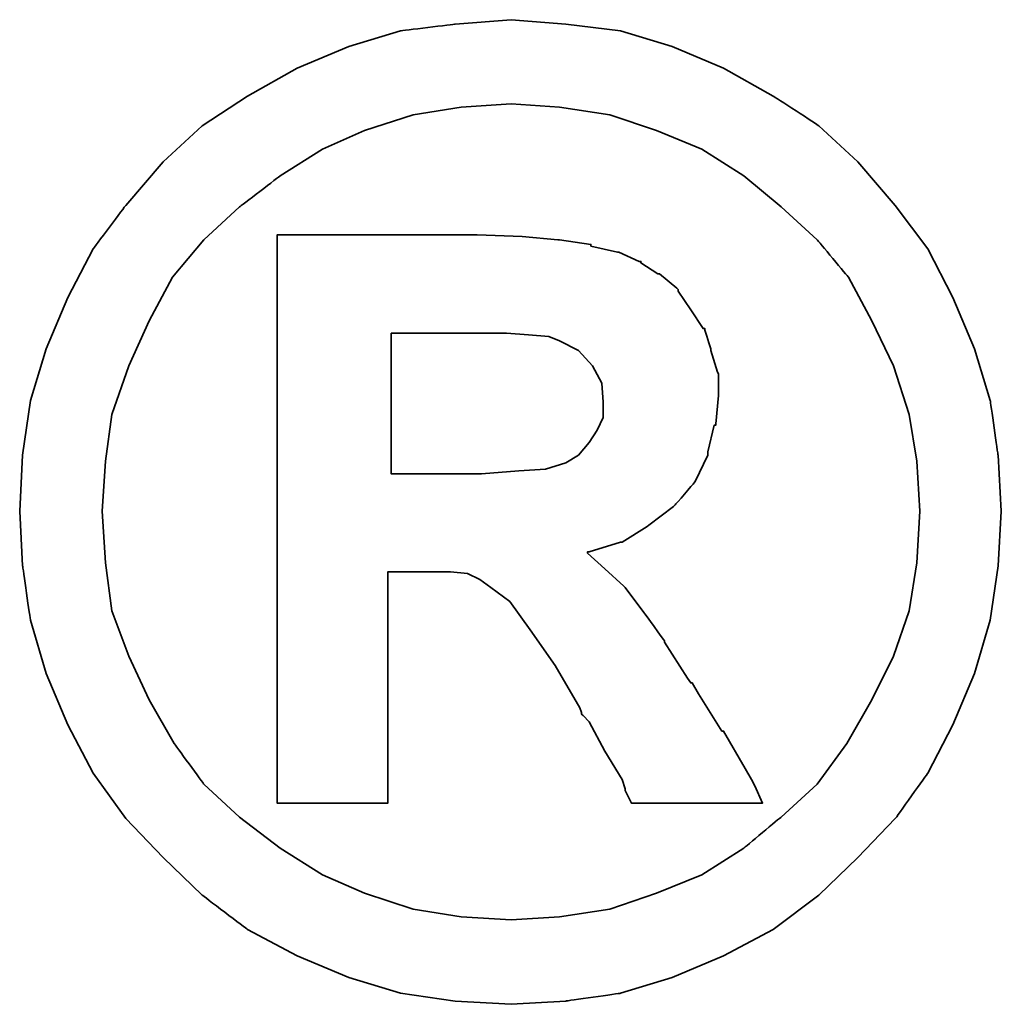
# Model space of a CAD drawing. Extents: x 15 to 126, y 28 to 89.
# Tile 43 of 45: x 100.658 to 101.168, y 64.287 to 64.799. Entities that reach past the tile are written whole.
import ezdxf

# ---------------------------------------------------------------- set-up
doc = ezdxf.new("R2010")
doc.units = 0
doc.header["$MEASUREMENT"] = 0
doc.layers.add('DIM', color=4, linetype='CONTINUOUS')
doc.layers.add('layer 1', color=7, linetype='CONTINUOUS')

# ---------------------------------------------------------------- blocks, each defined once
blk = doc.blocks.new('TBI MOTION logo(完整正式版)')
at = {"layer": 'layer 1', "color": 22, "lineweight": 35}
for points, knots in [([(81.20634, 4.98624), (81.20634, 4.98624), (81.18649, 5.32862), (81.18649, 5.32862), (81.18649, 5.32862), (81.18649, 5.32862), (81.13886, 5.66206), (81.13886, 5.66206), (81.13886, 5.66206), (81.13886, 5.66206), (81.04359, 5.97764), (81.04359, 5.97764), (81.04359, 5.97764), (81.04359, 5.97764), (80.91061, 6.29124), (80.91061, 6.29124), (80.91061, 6.29124), (80.91061, 6.29124), (80.75778, 6.58697), (80.75778, 6.58697), (80.75778, 6.58697), (80.75778, 6.58697), (80.5593, 6.85294), (80.5593, 6.85294), (80.5593, 6.85294), (80.5593, 6.85294), (80.33105, 7.1189), (80.33105, 7.1189), (80.33105, 7.1189), (80.33105, 7.1189), (80.09287, 7.33921), (80.09287, 7.33921), (80.09287, 7.33921), (80.09287, 7.33921), (79.815, 7.51982), (79.815, 7.51982), (79.815, 7.51982), (79.815, 7.51982), (79.51133, 7.69051), (79.51133, 7.69051), (79.51133, 7.69051), (79.51133, 7.69051), (79.19773, 7.8235), (79.19773, 7.8235), (79.19773, 7.8235), (79.19773, 7.8235), (78.88215, 7.91877), (78.88215, 7.91877), (78.88215, 7.91877), (78.88215, 7.91877), (78.54871, 7.95846), (78.54871, 7.95846), (78.54871, 7.95846), (78.54871, 7.95846), (78.21526, 7.98625), (78.21526, 7.98625), (78.21526, 7.98625), (78.21526, 7.98625), (77.87388, 7.95846), (77.87388, 7.95846), (77.87388, 7.95846), (77.87388, 7.95846), (77.54044, 7.91877), (77.54044, 7.91877), (77.54044, 7.91877), (77.54044, 7.91877), (77.22485, 7.8235), (77.22485, 7.8235), (77.22485, 7.8235), (77.22485, 7.8235), (76.91027, 7.69051), (76.91027, 7.69051), (76.91027, 7.69051), (76.91027, 7.69051), (76.6056, 7.51982), (76.6056, 7.51982), (76.6056, 7.51982), (76.6056, 7.51982), (76.32972, 7.33921), (76.32972, 7.33921), (76.32972, 7.33921), (76.32972, 7.33921), (76.09154, 7.1189), (76.09154, 7.1189), (76.09154, 7.1189), (76.09154, 7.1189), (75.86329, 6.85294), (75.86329, 6.85294), (75.86329, 6.85294), (75.86329, 6.85294), (75.66382, 6.58697), (75.66382, 6.58697), (75.66382, 6.58697), (75.66382, 6.58697), (75.51099, 6.29124), (75.51099, 6.29124), (75.51099, 6.29124), (75.51099, 6.29124), (75.37702, 5.97764), (75.37702, 5.97764), (75.37702, 5.97764), (75.37702, 5.97764), (75.28175, 5.66206), (75.28175, 5.66206), (75.28175, 5.66206), (75.28175, 5.66206), (75.23411, 5.32862), (75.23411, 5.32862), (75.23411, 5.32862), (75.23411, 5.32862), (75.21625, 4.98624), (75.21625, 4.98624), (75.21625, 4.98624), (75.21625, 4.98624), (75.23411, 4.6528), (75.23411, 4.6528), (75.23411, 4.6528), (75.23411, 4.6528), (75.28175, 4.32035), (75.28175, 4.32035), (75.28175, 4.32035), (75.28175, 4.32035), (75.37702, 3.99583), (75.37702, 3.99583), (75.37702, 3.99583), (75.37702, 3.99583), (75.51099, 3.68224), (75.51099, 3.68224), (75.51099, 3.68224), (75.51099, 3.68224), (75.66382, 3.38749), (75.66382, 3.38749), (75.66382, 3.38749), (75.66382, 3.38749), (75.86329, 3.10963), (75.86329, 3.10963), (75.86329, 3.10963), (75.86329, 3.10963), (76.09154, 2.87145), (76.09154, 2.87145), (76.09154, 2.87145), (76.09154, 2.87145), (76.32972, 2.6432), (76.32972, 2.6432), (76.32972, 2.6432), (76.32972, 2.6432), (76.6056, 2.43381), (76.6056, 2.43381), (76.6056, 2.43381), (76.6056, 2.43381), (76.91027, 2.27205), (76.91027, 2.27205), (76.91027, 2.27205), (76.91027, 2.27205), (77.22485, 2.13906), (77.22485, 2.13906), (77.22485, 2.13906), (77.22485, 2.13906), (77.54044, 2.0438), (77.54044, 2.0438), (77.54044, 2.0438), (77.54044, 2.0438), (77.87388, 1.99616), (77.87388, 1.99616), (77.87388, 1.99616), (77.87388, 1.99616), (78.21526, 1.97631), (78.21526, 1.97631), (78.21526, 1.97631), (78.21526, 1.97631), (78.54871, 1.99616), (78.54871, 1.99616), (78.54871, 1.99616), (78.54871, 1.99616), (78.88215, 2.0438), (78.88215, 2.0438), (78.88215, 2.0438), (78.88215, 2.0438), (79.19773, 2.13906), (79.19773, 2.13906), (79.19773, 2.13906), (79.19773, 2.13906), (79.51133, 2.27205), (79.51133, 2.27205), (79.51133, 2.27205), (79.51133, 2.27205), (79.815, 2.43381), (79.815, 2.43381), (79.815, 2.43381), (79.815, 2.43381), (80.09287, 2.6432), (80.09287, 2.6432), (80.09287, 2.6432), (80.09287, 2.6432), (80.33105, 2.87145), (80.33105, 2.87145), (80.33105, 2.87145), (80.33105, 2.87145), (80.5593, 3.10963), (80.5593, 3.10963), (80.5593, 3.10963), (80.5593, 3.10963), (80.75778, 3.38749), (80.75778, 3.38749), (80.75778, 3.38749), (80.75778, 3.38749), (80.91061, 3.68224), (80.91061, 3.68224), (80.91061, 3.68224), (80.91061, 3.68224), (81.04359, 3.99583), (81.04359, 3.99583), (81.04359, 3.99583), (81.04359, 3.99583), (81.13886, 4.32035), (81.13886, 4.32035), (81.13886, 4.32035), (81.13886, 4.32035), (81.18649, 4.6528), (81.18649, 4.6528), (81.18649, 4.6528), (81.18649, 4.6528), (81.20634, 4.98624), (81.20634, 4.98624)], [0, 0, 0, 0, 0.0178571, 0.0178571, 0.0178571, 0.0178572, 0.0357143, 0.0357143, 0.0357143, 0.0357143, 0.0535714, 0.0535714, 0.0535714, 0.0535714, 0.0714286, 0.0714286, 0.0714286, 0.0714286, 0.0892857, 0.0892857, 0.0892857, 0.0892857, 0.1071429, 0.1071429, 0.1071429, 0.1071429, 0.125, 0.125, 0.125, 0.125, 0.1428571, 0.1428571, 0.1428571, 0.1428572, 0.1607143, 0.1607143, 0.1607143, 0.1607143, 0.1785714, 0.1785714, 0.1785714, 0.1785714, 0.1964286, 0.1964286, 0.1964286, 0.1964286, 0.2142857, 0.2142857, 0.2142857, 0.2142857, 0.2321429, 0.2321429, 0.2321429, 0.2321429, 0.25, 0.25, 0.25, 0.25, 0.2678571, 0.2678571, 0.2678571, 0.2678572, 0.2857143, 0.2857143, 0.2857143, 0.2857143, 0.3035714, 0.3035714, 0.3035714, 0.3035714, 0.3214286, 0.3214286, 0.3214286, 0.3214286, 0.3392857, 0.3392857, 0.3392857, 0.3392857, 0.3571429, 0.3571429, 0.3571429, 0.3571429, 0.375, 0.375, 0.375, 0.375, 0.3928571, 0.3928571, 0.3928571, 0.3928572, 0.4107143, 0.4107143, 0.4107143, 0.4107143, 0.4285714, 0.4285714, 0.4285714, 0.4285714, 0.4464286, 0.4464286, 0.4464286, 0.4464286, 0.4642857, 0.4642857, 0.4642857, 0.4642857, 0.4821429, 0.4821429, 0.4821429, 0.4821429, 0.5, 0.5, 0.5, 0.5, 0.5178571, 0.5178571, 0.5178571, 0.5178572, 0.5357143, 0.5357143, 0.5357143, 0.5357143, 0.5535714, 0.5535714, 0.5535714, 0.5535714, 0.5714286, 0.5714286, 0.5714286, 0.5714286, 0.5892857, 0.5892857, 0.5892857, 0.5892857, 0.6071429, 0.6071429, 0.6071429, 0.6071429, 0.625, 0.625, 0.625, 0.625, 0.6428571, 0.6428571, 0.6428571, 0.6428572, 0.6607143, 0.6607143, 0.6607143, 0.6607143, 0.6785714, 0.6785714, 0.6785714, 0.6785714, 0.6964286, 0.6964286, 0.6964286, 0.6964286, 0.7142857, 0.7142857, 0.7142857, 0.7142857, 0.7321429, 0.7321429, 0.7321429, 0.7321429, 0.75, 0.75, 0.75, 0.75, 0.7678571, 0.7678571, 0.7678571, 0.7678572, 0.7857143, 0.7857143, 0.7857143, 0.7857143, 0.8035714, 0.8035714, 0.8035714, 0.8035714, 0.8214286, 0.8214286, 0.8214286, 0.8214286, 0.8392857, 0.8392857, 0.8392857, 0.8392857, 0.8571429, 0.8571429, 0.8571429, 0.8571429, 0.875, 0.875, 0.875, 0.875, 0.8928571, 0.8928571, 0.8928571, 0.8928572, 0.9107143, 0.9107143, 0.9107143, 0.9107143, 0.9285714, 0.9285714, 0.9285714, 0.9285714, 0.9464286, 0.9464286, 0.9464286, 0.9464286, 0.9642857, 0.9642857, 0.9642857, 0.9642857, 0.9821429, 0.9821429, 0.9821429, 0.9821429, 1, 1, 1, 1]), ([(80.71014, 4.98624), (80.71014, 4.98624), (80.69129, 5.29091), (80.69129, 5.29091), (80.69129, 5.29091), (80.69129, 5.29091), (80.64464, 5.57672), (80.64464, 5.57672), (80.64464, 5.57672), (80.64464, 5.57672), (80.54937, 5.87245), (80.54937, 5.87245), (80.54937, 5.87245), (80.54937, 5.87245), (80.41639, 6.14833), (80.41639, 6.14833), (80.41639, 6.14833), (80.41639, 6.14833), (80.27349, 6.41429), (80.27349, 6.41429), (80.27349, 6.41429), (80.27349, 6.41429), (80.08295, 6.64255), (80.08295, 6.64255), (80.08295, 6.64255), (80.08295, 6.64255), (79.86264, 6.84301), (79.86264, 6.84301), (79.86264, 6.84301), (79.86264, 6.84301), (79.63439, 7.03355), (79.63439, 7.03355), (79.63439, 7.03355), (79.63439, 7.03355), (79.37835, 7.1963), (79.37835, 7.1963), (79.37835, 7.1963), (79.37835, 7.1963), (79.10246, 7.30944), (79.10246, 7.30944), (79.10246, 7.30944), (79.10246, 7.30944), (78.81665, 7.40471), (78.81665, 7.40471), (78.81665, 7.40471), (78.81665, 7.40471), (78.511, 7.45234), (78.511, 7.45234), (78.511, 7.45234), (78.511, 7.45234), (78.21526, 7.47219), (78.21526, 7.47219), (78.21526, 7.47219), (78.21526, 7.47219), (77.9106, 7.45234), (77.9106, 7.45234), (77.9106, 7.45234), (77.9106, 7.45234), (77.61685, 7.40471), (77.61685, 7.40471), (77.61685, 7.40471), (77.61685, 7.40471), (77.32012, 7.30944), (77.32012, 7.30944), (77.32012, 7.30944), (77.32012, 7.30944), (77.06309, 7.1963), (77.06309, 7.1963), (77.06309, 7.1963), (77.06309, 7.1963), (76.80606, 7.03355), (76.80606, 7.03355), (76.80606, 7.03355), (76.80606, 7.03355), (76.55797, 6.84301), (76.55797, 6.84301), (76.55797, 6.84301), (76.55797, 6.84301), (76.34063, 6.64255), (76.34063, 6.64255), (76.34063, 6.64255), (76.34063, 6.64255), (76.1491, 6.41429), (76.1491, 6.41429), (76.1491, 6.41429), (76.1491, 6.41429), (76.0062, 6.14833), (76.0062, 6.14833), (76.0062, 6.14833), (76.0062, 6.14833), (75.88314, 5.87245), (75.88314, 5.87245), (75.88314, 5.87245), (75.88314, 5.87245), (75.77794, 5.57672), (75.77794, 5.57672), (75.77794, 5.57672), (75.77794, 5.57672), (75.73924, 5.29091), (75.73924, 5.29091), (75.73924, 5.29091), (75.73924, 5.29091), (75.72039, 4.98624), (75.72039, 4.98624), (75.72039, 4.98624), (75.72039, 4.98624), (75.73924, 4.67165), (75.73924, 4.67165), (75.73924, 4.67165), (75.73924, 4.67165), (75.77794, 4.37791), (75.77794, 4.37791), (75.77794, 4.37791), (75.77794, 4.37791), (75.88314, 4.10102), (75.88314, 4.10102), (75.88314, 4.10102), (75.88314, 4.10102), (76.0062, 3.83407), (76.0062, 3.83407), (76.0062, 3.83407), (76.0062, 3.83407), (76.15902, 3.56811), (76.15902, 3.56811), (76.15902, 3.56811), (76.15902, 3.56811), (76.34063, 3.32001), (76.34063, 3.32001), (76.34063, 3.32001), (76.34063, 3.32001), (76.55797, 3.11955), (76.55797, 3.11955), (76.55797, 3.11955), (76.55797, 3.11955), (76.80606, 2.92901), (76.80606, 2.92901), (76.80606, 2.92901), (76.80606, 2.92901), (77.06309, 2.76725), (77.06309, 2.76725), (77.06309, 2.76725), (77.06309, 2.76725), (77.32012, 2.65412), (77.32012, 2.65412), (77.32012, 2.65412), (77.32012, 2.65412), (77.61685, 2.55786), (77.61685, 2.55786), (77.61685, 2.55786), (77.61685, 2.55786), (77.9106, 2.51022), (77.9106, 2.51022), (77.9106, 2.51022), (77.9106, 2.51022), (78.21526, 2.49137), (78.21526, 2.49137), (78.21526, 2.49137), (78.21526, 2.49137), (78.511, 2.51022), (78.511, 2.51022), (78.511, 2.51022), (78.511, 2.51022), (78.81665, 2.55786), (78.81665, 2.55786), (78.81665, 2.55786), (78.81665, 2.55786), (79.10246, 2.65412), (79.10246, 2.65412), (79.10246, 2.65412), (79.10246, 2.65412), (79.37835, 2.76725), (79.37835, 2.76725), (79.37835, 2.76725), (79.37835, 2.76725), (79.63439, 2.92901), (79.63439, 2.92901), (79.63439, 2.92901), (79.63439, 2.92901), (79.86264, 3.11955), (79.86264, 3.11955), (79.86264, 3.11955), (79.86264, 3.11955), (80.08295, 3.32001), (80.08295, 3.32001), (80.08295, 3.32001), (80.08295, 3.32001), (80.26356, 3.56811), (80.26356, 3.56811), (80.26356, 3.56811), (80.26356, 3.56811), (80.41639, 3.83407), (80.41639, 3.83407), (80.41639, 3.83407), (80.41639, 3.83407), (80.54937, 4.10102), (80.54937, 4.10102), (80.54937, 4.10102), (80.54937, 4.10102), (80.64464, 4.37791), (80.64464, 4.37791), (80.64464, 4.37791), (80.64464, 4.37791), (80.69129, 4.67165), (80.69129, 4.67165), (80.69129, 4.67165), (80.69129, 4.67165), (80.71014, 4.98624), (80.71014, 4.98624)], [0, 0, 0, 0, 0.0192308, 0.0192308, 0.0192308, 0.0192308, 0.0384615, 0.0384615, 0.0384615, 0.0384615, 0.0576923, 0.0576923, 0.0576923, 0.0576923, 0.0769231, 0.0769231, 0.0769231, 0.0769231, 0.0961538, 0.0961538, 0.0961538, 0.0961539, 0.1153846, 0.1153846, 0.1153846, 0.1153846, 0.1346154, 0.1346154, 0.1346154, 0.1346154, 0.1538462, 0.1538462, 0.1538462, 0.1538462, 0.1730769, 0.1730769, 0.1730769, 0.1730769, 0.1923077, 0.1923077, 0.1923077, 0.1923077, 0.2115385, 0.2115385, 0.2115385, 0.2115385, 0.2307692, 0.2307692, 0.2307692, 0.2307692, 0.25, 0.25, 0.25, 0.25, 0.2692308, 0.2692308, 0.2692308, 0.2692308, 0.2884615, 0.2884615, 0.2884615, 0.2884615, 0.3076923, 0.3076923, 0.3076923, 0.3076923, 0.3269231, 0.3269231, 0.3269231, 0.3269231, 0.3461538, 0.3461538, 0.3461538, 0.3461539, 0.3653846, 0.3653846, 0.3653846, 0.3653846, 0.3846154, 0.3846154, 0.3846154, 0.3846154, 0.4038462, 0.4038462, 0.4038462, 0.4038462, 0.4230769, 0.4230769, 0.4230769, 0.4230769, 0.4423077, 0.4423077, 0.4423077, 0.4423077, 0.4615385, 0.4615385, 0.4615385, 0.4615385, 0.4807692, 0.4807692, 0.4807692, 0.4807692, 0.5, 0.5, 0.5, 0.5, 0.5192308, 0.5192308, 0.5192308, 0.5192308, 0.5384615, 0.5384615, 0.5384615, 0.5384615, 0.5576923, 0.5576923, 0.5576923, 0.5576923, 0.5769231, 0.5769231, 0.5769231, 0.5769231, 0.5961538, 0.5961538, 0.5961538, 0.5961539, 0.6153846, 0.6153846, 0.6153846, 0.6153846, 0.6346154, 0.6346154, 0.6346154, 0.6346154, 0.6538462, 0.6538462, 0.6538462, 0.6538462, 0.6730769, 0.6730769, 0.6730769, 0.6730769, 0.6923077, 0.6923077, 0.6923077, 0.6923077, 0.7115385, 0.7115385, 0.7115385, 0.7115385, 0.7307692, 0.7307692, 0.7307692, 0.7307692, 0.75, 0.75, 0.75, 0.75, 0.7692308, 0.7692308, 0.7692308, 0.7692308, 0.7884615, 0.7884615, 0.7884615, 0.7884615, 0.8076923, 0.8076923, 0.8076923, 0.8076923, 0.8269231, 0.8269231, 0.8269231, 0.8269231, 0.8461538, 0.8461538, 0.8461538, 0.8461539, 0.8653846, 0.8653846, 0.8653846, 0.8653846, 0.8846154, 0.8846154, 0.8846154, 0.8846154, 0.9038462, 0.9038462, 0.9038462, 0.9038462, 0.9230769, 0.9230769, 0.9230769, 0.9230769, 0.9423077, 0.9423077, 0.9423077, 0.9423077, 0.9615385, 0.9615385, 0.9615385, 0.9615385, 0.9807692, 0.9807692, 0.9807692, 0.9807692, 1, 1, 1, 1]), ([(76.78721, 3.2823), (76.78721, 3.2823), (76.78721, 3.32001), (76.78721, 3.32001), (76.78721, 3.32001), (76.78721, 3.32001), (76.78721, 3.42422), (76.78721, 3.42422), (76.78721, 3.42422), (76.78721, 3.42422), (76.78721, 3.59689), (76.78721, 3.59689), (76.78721, 3.59689), (76.78721, 3.59689), (76.78721, 3.80529), (76.78721, 3.80529), (76.78721, 3.80529), (76.78721, 3.80529), (76.78721, 4.0524), (76.78721, 4.0524), (76.78721, 4.0524), (76.78721, 4.0524), (76.78721, 4.32035), (76.78721, 4.32035), (76.78721, 4.32035), (76.78721, 4.32035), (76.78721, 4.92868), (76.78721, 4.92868), (76.78721, 4.92868), (76.78721, 4.92868), (76.78721, 5.53801), (76.78721, 5.53801), (76.78721, 5.53801), (76.78721, 5.53801), (76.78721, 5.82482), (76.78721, 5.82482), (76.78721, 5.82482), (76.78721, 5.82482), (76.78721, 6.07291), (76.78721, 6.07291), (76.78721, 6.07291), (76.78721, 6.07291), (76.78721, 6.30017), (76.78721, 6.30017), (76.78721, 6.30017), (76.78721, 6.30017), (76.78721, 6.45399), (76.78721, 6.45399), (76.78721, 6.45399), (76.78721, 6.45399), (76.78721, 6.5572), (76.78721, 6.5572), (76.78721, 6.5572), (76.78721, 6.5572), (76.78721, 6.59689), (76.78721, 6.59689), (76.78721, 6.59689), (76.78721, 6.59689), (76.78721, 6.67232), (76.78721, 6.67232), (76.78721, 6.67232), (76.78721, 6.67232), (76.8537, 6.67232), (76.8537, 6.67232), (76.8537, 6.67232), (76.8537, 6.67232), (76.87355, 6.67232), (76.87355, 6.67232), (76.87355, 6.67232), (76.87355, 6.67232), (76.91027, 6.67232), (76.91027, 6.67232), (76.91027, 6.67232), (76.91027, 6.67232), (77.04424, 6.67232), (77.04424, 6.67232), (77.04424, 6.67232), (77.04424, 6.67232), (77.22485, 6.67232), (77.22485, 6.67232), (77.22485, 6.67232), (77.22485, 6.67232), (77.43524, 6.67232), (77.43524, 6.67232), (77.43524, 6.67232), (77.43524, 6.67232), (77.65357, 6.67232), (77.65357, 6.67232), (77.65357, 6.67232), (77.65357, 6.67232), (77.82625, 6.67232), (77.82625, 6.67232), (77.82625, 6.67232), (77.82625, 6.67232), (77.94037, 6.67232), (77.94037, 6.67232), (77.94037, 6.67232), (77.94037, 6.67232), (77.97709, 6.67232), (77.97709, 6.67232), (77.97709, 6.67232), (77.97709, 6.67232), (77.99694, 6.67232), (77.99694, 6.67232), (77.99694, 6.67232), (77.99694, 6.67232), (78.00686, 6.67232), (78.00686, 6.67232), (78.00686, 6.67232), (78.00686, 6.67232), (78.28275, 6.6624), (78.28275, 6.6624), (78.28275, 6.6624), (78.28275, 6.6624), (78.50107, 6.64255), (78.50107, 6.64255), (78.50107, 6.64255), (78.50107, 6.64255), (78.511, 6.64255), (78.511, 6.64255), (78.511, 6.64255), (78.511, 6.64255), (78.70154, 6.61476), (78.70154, 6.61476), (78.70154, 6.61476), (78.70154, 6.61476), (78.70154, 6.60483), (78.70154, 6.60483), (78.70154, 6.60483), (78.70154, 6.60483), (78.86429, 6.56713), (78.86429, 6.56713), (78.86429, 6.56713), (78.86429, 6.56713), (78.87223, 6.56713), (78.87223, 6.56713), (78.87223, 6.56713), (78.87223, 6.56713), (78.99727, 6.51056), (78.99727, 6.51056), (78.99727, 6.51056), (78.99727, 6.51056), (79.00719, 6.51056), (79.00719, 6.51056), (79.00719, 6.51056), (79.00719, 6.51056), (79.00719, 6.50162), (79.00719, 6.50162), (79.00719, 6.50162), (79.00719, 6.50162), (79.1104, 6.43415), (79.1104, 6.43415), (79.1104, 6.43415), (79.1104, 6.43415), (79.12132, 6.43415), (79.12132, 6.43415), (79.12132, 6.43415), (79.12132, 6.43415), (79.22552, 6.34781), (79.22552, 6.34781), (79.22552, 6.34781), (79.22552, 6.34781), (79.23544, 6.33888), (79.23544, 6.33888), (79.23544, 6.33888), (79.23544, 6.33888), (79.23544, 6.32895), (79.23544, 6.32895), (79.23544, 6.32895), (79.23544, 6.32895), (79.31087, 6.21483), (79.31087, 6.21483), (79.31087, 6.21483), (79.31087, 6.21483), (79.38629, 6.1007), (79.38629, 6.1007), (79.38629, 6.1007), (79.38629, 6.1007), (79.3972, 6.1007), (79.3972, 6.1007), (79.3972, 6.1007), (79.3972, 6.1007), (79.3972, 6.09078), (79.3972, 6.09078), (79.3972, 6.09078), (79.3972, 6.09078), (79.43392, 5.97764), (79.43392, 5.97764), (79.43392, 5.97764), (79.43392, 5.97764), (79.43392, 5.96772), (79.43392, 5.96772), (79.43392, 5.96772), (79.43392, 5.96772), (79.47362, 5.83474), (79.47362, 5.83474), (79.47362, 5.83474), (79.47362, 5.83474), (79.48156, 5.82482), (79.48156, 5.82482), (79.48156, 5.82482), (79.48156, 5.82482), (79.48156, 5.69977), (79.48156, 5.69977), (79.48156, 5.69977), (79.48156, 5.69977), (79.48156, 5.69183), (79.48156, 5.69183), (79.48156, 5.69183), (79.48156, 5.69183), (79.4637, 5.51915), (79.4637, 5.51915), (79.4637, 5.51915), (79.4637, 5.51915), (79.4637, 5.51122), (79.4637, 5.51122), (79.4637, 5.51122), (79.4637, 5.51122), (79.45377, 5.51122), (79.45377, 5.51122), (79.45377, 5.51122), (79.45377, 5.51122), (79.41507, 5.34847), (79.41507, 5.34847), (79.41507, 5.34847), (79.41507, 5.34847), (79.41507, 5.33854), (79.41507, 5.33854), (79.41507, 5.33854), (79.41507, 5.33854), (79.41507, 5.32862), (79.41507, 5.32862), (79.41507, 5.32862), (79.41507, 5.32862), (79.33865, 5.16785), (79.33865, 5.16785), (79.33865, 5.16785), (79.33865, 5.16785), (79.33071, 5.15693), (79.33071, 5.15693), (79.33071, 5.15693), (79.33071, 5.15693), (79.2156, 5.02495), (79.2156, 5.02495), (79.2156, 5.02495), (79.2156, 5.02495), (79.20567, 5.01502), (79.20567, 5.01502), (79.20567, 5.01502), (79.20567, 5.01502), (79.05483, 4.89991), (79.05483, 4.89991), (79.05483, 4.89991), (79.05483, 4.89991), (79.04491, 4.89197), (79.04491, 4.89197), (79.04491, 4.89197), (79.04491, 4.89197), (78.89208, 4.7967), (78.89208, 4.7967), (78.89208, 4.7967), (78.89208, 4.7967), (78.88215, 4.7967), (78.88215, 4.7967), (78.88215, 4.7967), (78.88215, 4.7967), (78.69161, 4.73913), (78.69161, 4.73913), (78.69161, 4.73913), (78.69161, 4.73913), (78.68169, 4.73913), (78.68169, 4.73913), (78.68169, 4.73913), (78.68169, 4.73913), (78.68169, 4.72921), (78.68169, 4.72921), (78.68169, 4.72921), (78.68169, 4.72921), (78.78688, 4.63394), (78.78688, 4.63394), (78.78688, 4.63394), (78.78688, 4.63394), (78.902, 4.52875), (78.902, 4.52875), (78.902, 4.52875), (78.902, 4.52875), (78.91093, 4.52081), (78.91093, 4.52081), (78.91093, 4.52081), (78.91093, 4.52081), (79.02506, 4.36798), (79.02506, 4.36798), (79.02506, 4.36798), (79.02506, 4.36798), (79.1501, 4.1953), (79.1501, 4.1953), (79.1501, 4.1953), (79.1501, 4.1953), (79.1501, 4.18736), (79.1501, 4.18736), (79.1501, 4.18736), (79.1501, 4.18736), (79.29201, 3.96705), (79.29201, 3.96705), (79.29201, 3.96705), (79.29201, 3.96705), (79.31087, 3.93828), (79.31087, 3.93828), (79.31087, 3.93828), (79.31087, 3.93828), (79.32079, 3.93828), (79.32079, 3.93828), (79.32079, 3.93828), (79.32079, 3.93828), (79.3585, 3.87178), (79.3585, 3.87178), (79.3585, 3.87178), (79.3585, 3.87178), (79.50141, 3.64353), (79.50141, 3.64353), (79.50141, 3.64353), (79.50141, 3.64353), (79.51133, 3.64353), (79.51133, 3.64353), (79.51133, 3.64353), (79.51133, 3.64353), (79.64431, 3.41528), (79.64431, 3.41528), (79.64431, 3.41528), (79.64431, 3.41528), (79.68202, 3.3478), (79.68202, 3.3478), (79.68202, 3.3478), (79.68202, 3.3478), (79.70187, 3.31009), (79.70187, 3.31009), (79.70187, 3.31009), (79.70187, 3.31009), (79.7495, 3.2049), (79.7495, 3.2049), (79.7495, 3.2049), (79.7495, 3.2049), (79.64431, 3.2049), (79.64431, 3.2049), (79.64431, 3.2049), (79.64431, 3.2049), (79.62546, 3.2049), (79.62546, 3.2049), (79.62546, 3.2049), (79.62546, 3.2049), (79.53912, 3.2049), (79.53912, 3.2049), (79.53912, 3.2049), (79.53912, 3.2049), (79.31087, 3.2049), (79.31087, 3.2049), (79.31087, 3.2049), (79.31087, 3.2049), (79.08262, 3.2049), (79.08262, 3.2049), (79.08262, 3.2049), (79.08262, 3.2049), (79.00719, 3.2049), (79.00719, 3.2049), (79.00719, 3.2049), (79.00719, 3.2049), (78.98735, 3.2049), (78.98735, 3.2049), (78.98735, 3.2049), (78.98735, 3.2049), (78.94964, 3.2049), (78.94964, 3.2049), (78.94964, 3.2049), (78.94964, 3.2049), (78.92979, 3.24459), (78.92979, 3.24459), (78.92979, 3.24459), (78.92979, 3.24459), (78.91093, 3.2823), (78.91093, 3.2823), (78.91093, 3.2823), (78.91093, 3.2823), (78.91093, 3.29223), (78.91093, 3.29223), (78.91093, 3.29223), (78.91093, 3.29223), (78.89208, 3.3478), (78.89208, 3.3478), (78.89208, 3.3478), (78.89208, 3.3478), (78.78688, 3.52048), (78.78688, 3.52048), (78.78688, 3.52048), (78.78688, 3.52048), (78.69161, 3.7001), (78.69161, 3.7001), (78.69161, 3.7001), (78.69161, 3.7001), (78.6539, 3.7388), (78.6539, 3.7388), (78.6539, 3.7388), (78.6539, 3.7388), (78.64398, 3.74873), (78.64398, 3.74873), (78.64398, 3.74873), (78.64398, 3.74873), (78.64398, 3.75766), (78.64398, 3.75766), (78.64398, 3.75766), (78.64398, 3.75766), (78.63405, 3.78644), (78.63405, 3.78644), (78.63405, 3.78644), (78.63405, 3.78644), (78.48321, 4.04347), (78.48321, 4.04347), (78.48321, 4.04347), (78.48321, 4.04347), (78.33038, 4.2618), (78.33038, 4.2618), (78.33038, 4.2618), (78.33038, 4.2618), (78.20732, 4.43447), (78.20732, 4.43447), (78.20732, 4.43447), (78.20732, 4.43447), (78.09221, 4.52081), (78.09221, 4.52081), (78.09221, 4.52081), (78.09221, 4.52081), (78.02472, 4.56845), (78.02472, 4.56845), (78.02472, 4.56845), (78.02472, 4.56845), (77.9493, 4.60616), (77.9493, 4.60616), (77.9493, 4.60616), (77.9493, 4.60616), (77.8451, 4.61608), (77.8451, 4.61608), (77.8451, 4.61608), (77.8451, 4.61608), (77.71113, 4.61608), (77.71113, 4.61608), (77.71113, 4.61608), (77.71113, 4.61608), (77.69128, 4.61608), (77.69128, 4.61608), (77.69128, 4.61608), (77.69128, 4.61608), (77.67342, 4.61608), (77.67342, 4.61608), (77.67342, 4.61608), (77.67342, 4.61608), (77.5583, 4.61608), (77.5583, 4.61608), (77.5583, 4.61608), (77.5583, 4.61608), (77.46303, 4.61608), (77.46303, 4.61608), (77.46303, 4.61608), (77.46303, 4.61608), (77.46303, 4.54761), (77.46303, 4.54761), (77.46303, 4.54761), (77.46303, 4.54761), (77.46303, 4.47318), (77.46303, 4.47318), (77.46303, 4.47318), (77.46303, 4.47318), (77.46303, 4.24294), (77.46303, 4.24294), (77.46303, 4.24294), (77.46303, 4.24294), (77.46303, 3.99583), (77.46303, 3.99583), (77.46303, 3.99583), (77.46303, 3.99583), (77.46303, 3.72888), (77.46303, 3.72888), (77.46303, 3.72888), (77.46303, 3.72888), (77.46303, 3.51055), (77.46303, 3.51055), (77.46303, 3.51055), (77.46303, 3.51055), (77.46303, 3.42422), (77.46303, 3.42422), (77.46303, 3.42422), (77.46303, 3.42422), (77.46303, 3.35773), (77.46303, 3.35773), (77.46303, 3.35773), (77.46303, 3.35773), (77.46303, 3.30017), (77.46303, 3.30017), (77.46303, 3.30017), (77.46303, 3.30017), (77.46303, 3.2823), (77.46303, 3.2823), (77.46303, 3.2823), (77.46303, 3.2823), (77.46303, 3.2049), (77.46303, 3.2049), (77.46303, 3.2049), (77.46303, 3.2049), (77.39753, 3.2049), (77.39753, 3.2049), (77.39753, 3.2049), (77.39753, 3.2049), (77.37768, 3.2049), (77.37768, 3.2049), (77.37768, 3.2049), (77.37768, 3.2049), (77.32012, 3.2049), (77.32012, 3.2049), (77.32012, 3.2049), (77.32012, 3.2049), (77.12165, 3.2049), (77.12165, 3.2049), (77.12165, 3.2049), (77.12165, 3.2049), (76.94897, 3.2049), (76.94897, 3.2049), (76.94897, 3.2049), (76.94897, 3.2049), (76.8924, 3.2049), (76.8924, 3.2049), (76.8924, 3.2049), (76.8924, 3.2049), (76.8537, 3.2049), (76.8537, 3.2049), (76.8537, 3.2049), (76.8537, 3.2049), (76.78721, 3.2049), (76.78721, 3.2049), (76.78721, 3.2049), (76.78721, 3.2049), (76.78721, 3.2823), (76.78721, 3.2823)], [0, 0, 0, 0, 0.0074074, 0.0074074, 0.0074074, 0.0074074, 0.0148148, 0.0148148, 0.0148148, 0.0148148, 0.0222222, 0.0222222, 0.0222222, 0.0222222, 0.0296296, 0.0296296, 0.0296296, 0.0296296, 0.037037, 0.037037, 0.037037, 0.037037, 0.0444444, 0.0444444, 0.0444444, 0.0444445, 0.0518519, 0.0518519, 0.0518519, 0.0518519, 0.0592593, 0.0592593, 0.0592593, 0.0592593, 0.0666667, 0.0666667, 0.0666667, 0.0666667, 0.0740741, 0.0740741, 0.0740741, 0.0740741, 0.0814815, 0.0814815, 0.0814815, 0.0814815, 0.0888889, 0.0888889, 0.0888889, 0.0888889, 0.0962963, 0.0962963, 0.0962963, 0.0962963, 0.1037037, 0.1037037, 0.1037037, 0.1037037, 0.1111111, 0.1111111, 0.1111111, 0.1111111, 0.1185185, 0.1185185, 0.1185185, 0.1185185, 0.1259259, 0.1259259, 0.1259259, 0.1259259, 0.1333333, 0.1333333, 0.1333333, 0.1333333, 0.1407407, 0.1407407, 0.1407407, 0.1407408, 0.1481481, 0.1481481, 0.1481481, 0.1481482, 0.1555556, 0.1555556, 0.1555556, 0.1555556, 0.162963, 0.162963, 0.162963, 0.162963, 0.1703704, 0.1703704, 0.1703704, 0.1703704, 0.1777778, 0.1777778, 0.1777778, 0.1777778, 0.1851852, 0.1851852, 0.1851852, 0.1851852, 0.1925926, 0.1925926, 0.1925926, 0.1925926, 0.2, 0.2, 0.2, 0.2, 0.2074074, 0.2074074, 0.2074074, 0.2074074, 0.2148148, 0.2148148, 0.2148148, 0.2148148, 0.2222222, 0.2222222, 0.2222222, 0.2222222, 0.2296296, 0.2296296, 0.2296296, 0.2296296, 0.237037, 0.237037, 0.237037, 0.237037, 0.2444444, 0.2444444, 0.2444444, 0.2444445, 0.2518519, 0.2518519, 0.2518519, 0.2518519, 0.2592593, 0.2592593, 0.2592593, 0.2592593, 0.2666667, 0.2666667, 0.2666667, 0.2666667, 0.2740741, 0.2740741, 0.2740741, 0.2740741, 0.2814815, 0.2814815, 0.2814815, 0.2814815, 0.2888889, 0.2888889, 0.2888889, 0.2888889, 0.2962963, 0.2962963, 0.2962963, 0.2962963, 0.3037037, 0.3037037, 0.3037037, 0.3037037, 0.3111111, 0.3111111, 0.3111111, 0.3111111, 0.3185185, 0.3185185, 0.3185185, 0.3185185, 0.3259259, 0.3259259, 0.3259259, 0.3259259, 0.3333333, 0.3333333, 0.3333333, 0.3333333, 0.3407407, 0.3407407, 0.3407407, 0.3407408, 0.3481481, 0.3481481, 0.3481481, 0.3481482, 0.3555556, 0.3555556, 0.3555556, 0.3555556, 0.362963, 0.362963, 0.362963, 0.362963, 0.3703704, 0.3703704, 0.3703704, 0.3703704, 0.3777778, 0.3777778, 0.3777778, 0.3777778, 0.3851852, 0.3851852, 0.3851852, 0.3851852, 0.3925926, 0.3925926, 0.3925926, 0.3925926, 0.4, 0.4, 0.4, 0.4, 0.4074074, 0.4074074, 0.4074074, 0.4074074, 0.4148148, 0.4148148, 0.4148148, 0.4148148, 0.4222222, 0.4222222, 0.4222222, 0.4222222, 0.4296296, 0.4296296, 0.4296296, 0.4296296, 0.437037, 0.437037, 0.437037, 0.437037, 0.4444444, 0.4444444, 0.4444444, 0.4444445, 0.4518519, 0.4518519, 0.4518519, 0.4518519, 0.4592593, 0.4592593, 0.4592593, 0.4592593, 0.4666667, 0.4666667, 0.4666667, 0.4666667, 0.4740741, 0.4740741, 0.4740741, 0.4740741, 0.4814815, 0.4814815, 0.4814815, 0.4814815, 0.4888889, 0.4888889, 0.4888889, 0.4888889, 0.4962963, 0.4962963, 0.4962963, 0.4962963, 0.5037037, 0.5037037, 0.5037037, 0.5037037, 0.5111111, 0.5111111, 0.5111111, 0.5111111, 0.5185185, 0.5185185, 0.5185185, 0.5185185, 0.5259259, 0.5259259, 0.5259259, 0.5259259, 0.5333333, 0.5333333, 0.5333333, 0.5333333, 0.5407407, 0.5407407, 0.5407407, 0.5407408, 0.5481481, 0.5481481, 0.5481481, 0.5481482, 0.5555556, 0.5555556, 0.5555556, 0.5555556, 0.562963, 0.562963, 0.562963, 0.562963, 0.5703704, 0.5703704, 0.5703704, 0.5703704, 0.5777778, 0.5777778, 0.5777778, 0.5777778, 0.5851852, 0.5851852, 0.5851852, 0.5851852, 0.5925926, 0.5925926, 0.5925926, 0.5925926, 0.6, 0.6, 0.6, 0.6, 0.6074074, 0.6074074, 0.6074074, 0.6074074, 0.6148148, 0.6148148, 0.6148148, 0.6148148, 0.6222222, 0.6222222, 0.6222222, 0.6222222, 0.6296296, 0.6296296, 0.6296296, 0.6296296, 0.637037, 0.637037, 0.637037, 0.637037, 0.6444444, 0.6444444, 0.6444444, 0.6444445, 0.6518519, 0.6518519, 0.6518519, 0.6518519, 0.6592593, 0.6592593, 0.6592593, 0.6592593, 0.6666667, 0.6666667, 0.6666667, 0.6666667, 0.6740741, 0.6740741, 0.6740741, 0.6740741, 0.6814815, 0.6814815, 0.6814815, 0.6814815, 0.6888889, 0.6888889, 0.6888889, 0.6888889, 0.6962963, 0.6962963, 0.6962963, 0.6962963, 0.7037037, 0.7037037, 0.7037037, 0.7037037, 0.7111111, 0.7111111, 0.7111111, 0.7111111, 0.7185185, 0.7185185, 0.7185185, 0.7185185, 0.7259259, 0.7259259, 0.7259259, 0.7259259, 0.7333333, 0.7333333, 0.7333333, 0.7333333, 0.7407407, 0.7407407, 0.7407407, 0.7407408, 0.7481481, 0.7481481, 0.7481481, 0.7481482, 0.7555556, 0.7555556, 0.7555556, 0.7555556, 0.762963, 0.762963, 0.762963, 0.762963, 0.7703704, 0.7703704, 0.7703704, 0.7703704, 0.7777778, 0.7777778, 0.7777778, 0.7777778, 0.7851852, 0.7851852, 0.7851852, 0.7851852, 0.7925926, 0.7925926, 0.7925926, 0.7925926, 0.8, 0.8, 0.8, 0.8, 0.8074074, 0.8074074, 0.8074074, 0.8074074, 0.8148148, 0.8148148, 0.8148148, 0.8148148, 0.8222222, 0.8222222, 0.8222222, 0.8222222, 0.8296296, 0.8296296, 0.8296296, 0.8296296, 0.837037, 0.837037, 0.837037, 0.837037, 0.8444444, 0.8444444, 0.8444444, 0.8444445, 0.8518519, 0.8518519, 0.8518519, 0.8518519, 0.8592593, 0.8592593, 0.8592593, 0.8592593, 0.8666667, 0.8666667, 0.8666667, 0.8666667, 0.8740741, 0.8740741, 0.8740741, 0.8740741, 0.8814815, 0.8814815, 0.8814815, 0.8814815, 0.8888889, 0.8888889, 0.8888889, 0.8888889, 0.8962963, 0.8962963, 0.8962963, 0.8962963, 0.9037037, 0.9037037, 0.9037037, 0.9037037, 0.9111111, 0.9111111, 0.9111111, 0.9111111, 0.9185185, 0.9185185, 0.9185185, 0.9185185, 0.9259259, 0.9259259, 0.9259259, 0.9259259, 0.9333333, 0.9333333, 0.9333333, 0.9333333, 0.9407407, 0.9407407, 0.9407407, 0.9407408, 0.9481481, 0.9481481, 0.9481481, 0.9481482, 0.9555556, 0.9555556, 0.9555556, 0.9555556, 0.962963, 0.962963, 0.962963, 0.962963, 0.9703704, 0.9703704, 0.9703704, 0.9703704, 0.9777778, 0.9777778, 0.9777778, 0.9777778, 0.9851852, 0.9851852, 0.9851852, 0.9851852, 0.9925926, 0.9925926, 0.9925926, 0.9925926, 1, 1, 1, 1]), ([(77.48288, 6.07291), (77.48288, 6.07291), (77.48288, 5.99551), (77.48288, 5.99551), (77.48288, 5.99551), (77.48288, 5.99551), (77.48288, 5.82482), (77.48288, 5.82482), (77.48288, 5.82482), (77.48288, 5.82482), (77.48288, 5.63328), (77.48288, 5.63328), (77.48288, 5.63328), (77.48288, 5.63328), (77.48288, 5.46358), (77.48288, 5.46358), (77.48288, 5.46358), (77.48288, 5.46358), (77.48288, 5.29091), (77.48288, 5.29091), (77.48288, 5.29091), (77.48288, 5.29091), (77.48288, 5.21449), (77.48288, 5.21449), (77.48288, 5.21449), (77.48288, 5.21449), (77.50074, 5.21449), (77.50074, 5.21449), (77.50074, 5.21449), (77.50074, 5.21449), (77.71113, 5.21449), (77.71113, 5.21449), (77.71113, 5.21449), (77.71113, 5.21449), (77.94037, 5.21449), (77.94037, 5.21449), (77.94037, 5.21449), (77.94037, 5.21449), (78.01579, 5.21449), (78.01579, 5.21449), (78.01579, 5.21449), (78.01579, 5.21449), (78.03465, 5.21449), (78.03465, 5.21449), (78.03465, 5.21449), (78.03465, 5.21449), (78.2629, 5.23335), (78.2629, 5.23335), (78.2629, 5.23335), (78.2629, 5.23335), (78.42565, 5.24327), (78.42565, 5.24327), (78.42565, 5.24327), (78.42565, 5.24327), (78.54871, 5.28098), (78.54871, 5.28098), (78.54871, 5.28098), (78.54871, 5.28098), (78.62611, 5.32862), (78.62611, 5.32862), (78.62611, 5.32862), (78.62611, 5.32862), (78.69161, 5.40503), (78.69161, 5.40503), (78.69161, 5.40503), (78.69161, 5.40503), (78.73925, 5.48145), (78.73925, 5.48145), (78.73925, 5.48145), (78.73925, 5.48145), (78.77696, 5.55885), (78.77696, 5.55885), (78.77696, 5.55885), (78.77696, 5.55885), (78.77696, 5.65214), (78.77696, 5.65214), (78.77696, 5.65214), (78.77696, 5.65214), (78.76902, 5.76726), (78.76902, 5.76726), (78.76902, 5.76726), (78.76902, 5.76726), (78.71146, 5.87245), (78.71146, 5.87245), (78.71146, 5.87245), (78.71146, 5.87245), (78.62611, 5.96772), (78.62611, 5.96772), (78.62611, 5.96772), (78.62611, 5.96772), (78.511, 6.02528), (78.511, 6.02528), (78.511, 6.02528), (78.511, 6.02528), (78.44451, 6.05306), (78.44451, 6.05306), (78.44451, 6.05306), (78.44451, 6.05306), (78.32046, 6.06299), (78.32046, 6.06299), (78.32046, 6.06299), (78.32046, 6.06299), (78.18748, 6.07291), (78.18748, 6.07291), (78.18748, 6.07291), (78.18748, 6.07291), (77.99694, 6.07291), (77.99694, 6.07291), (77.99694, 6.07291), (77.99694, 6.07291), (77.97709, 6.07291), (77.97709, 6.07291), (77.97709, 6.07291), (77.97709, 6.07291), (77.90167, 6.07291), (77.90167, 6.07291), (77.90167, 6.07291), (77.90167, 6.07291), (77.69128, 6.07291), (77.69128, 6.07291), (77.69128, 6.07291), (77.69128, 6.07291), (77.50074, 6.07291), (77.50074, 6.07291), (77.50074, 6.07291), (77.50074, 6.07291), (77.48288, 6.07291), (77.48288, 6.07291)], [0, 0, 0, 0, 0.03125, 0.03125, 0.03125, 0.03125, 0.0625, 0.0625, 0.0625, 0.0625, 0.09375, 0.09375, 0.09375, 0.09375, 0.125, 0.125, 0.125, 0.125, 0.15625, 0.15625, 0.15625, 0.15625, 0.1875, 0.1875, 0.1875, 0.1875, 0.21875, 0.21875, 0.21875, 0.21875, 0.25, 0.25, 0.25, 0.25, 0.28125, 0.28125, 0.28125, 0.28125, 0.3125, 0.3125, 0.3125, 0.3125, 0.34375, 0.34375, 0.34375, 0.34375, 0.375, 0.375, 0.375, 0.375, 0.40625, 0.40625, 0.40625, 0.40625, 0.4375, 0.4375, 0.4375, 0.4375, 0.46875, 0.46875, 0.46875, 0.46875, 0.5, 0.5, 0.5, 0.5, 0.53125, 0.53125, 0.53125, 0.53125, 0.5625, 0.5625, 0.5625, 0.5625, 0.59375, 0.59375, 0.59375, 0.59375, 0.625, 0.625, 0.625, 0.625, 0.65625, 0.65625, 0.65625, 0.65625, 0.6875, 0.6875, 0.6875, 0.6875, 0.71875, 0.71875, 0.71875, 0.71875, 0.75, 0.75, 0.75, 0.75, 0.78125, 0.78125, 0.78125, 0.78125, 0.8125, 0.8125, 0.8125, 0.8125, 0.84375, 0.84375, 0.84375, 0.84375, 0.875, 0.875, 0.875, 0.875, 0.90625, 0.90625, 0.90625, 0.90625, 0.9375, 0.9375, 0.9375, 0.9375, 0.96875, 0.96875, 0.96875, 0.96875, 1, 1, 1, 1])]:
    blk.add_open_spline(points, degree=3, knots=knots, dxfattribs=at)

msp = doc.modelspace()

# ---------------------------------------------------------------- block references
at = {"layer": 'DIM', "color": 0, "xscale": 0.0851363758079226, "yscale": 0.0851363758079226, "zscale": 0.0851363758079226}
msp.add_blockref('TBI MOTION logo(完整正式版)', (94.2541, 64.11918), dxfattribs=at)

doc.saveas('drawing.dxf')
